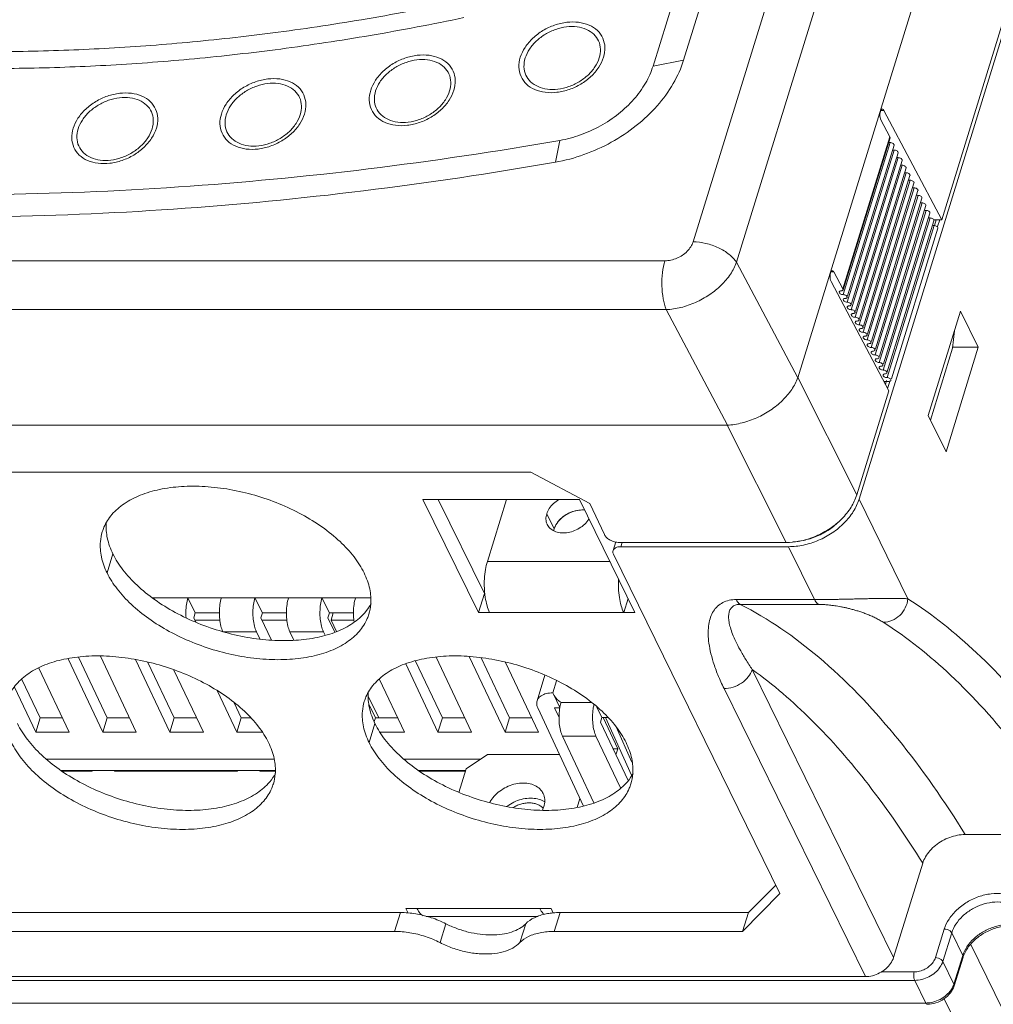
# Model space of a CAD drawing. Header units: millimetres. Extents: x -473 to 23648, y -382 to 1866.
# Tile 74 of 256: x 3184 to 3265, y 364 to 445. Entities that reach past the tile are written whole.
import ezdxf

# ---------------------------------------------------------------- set-up
doc = ezdxf.new("R2010")
doc.units = ezdxf.units.MM
doc.header["$LTSCALE"] = 80
doc.layers.get('0').update_dxf_attribs({"linetype": 'CONTINUOUS'})

msp = doc.modelspace()

# ---------------------------------------------------------------- linework, layer by layer
at = {"color": 0, "linetype": 'Continuous', "lineweight": 0}
for p, q in [((3253.595, 405.507), (3311.934, 594.29)), ((3260.472, 510.752), (3239.132, 441.698)), ((3239.91, 426.717), (3265.879, 510.752)), ((3257.953, 510.254), (3236.613, 441.2)), ((3243.49, 425.028), (3269.459, 509.063)), ((3274.822, 500.566), (3248.539, 415.516)), ((3279.78, 491.202), (3260.415, 428.536)), ((3236.613, 441.2), (3239.132, 441.698)), ((3255.4, 437.549), (3255.642, 437.549)), ((3260.415, 428.536), (3255.642, 437.549)), ((3256.14, 435.369), (3255.4, 436.766)), ((3228.924, 435.078), (3228.56, 433.279)), ((3252.267, 422.836), (3256.14, 435.369)), ((3252.277, 422.758), (3256.151, 435.291)), ((3256.14, 435.369), (3256.151, 435.291)), ((3252.285, 422.366), (3256.158, 434.899)), ((3252.614, 421.744), (3256.488, 434.277)), ((3252.643, 422.255), (3256.48, 434.67)), ((3252.943, 421.123), (3256.817, 433.656)), ((3252.972, 421.634), (3256.809, 434.048)), ((3253.301, 421.012), (3257.138, 433.427)), ((3253.273, 420.501), (3257.146, 433.035)), ((3253.63, 420.391), (3257.467, 432.805)), ((3253.602, 419.88), (3257.475, 432.413)), ((3253.931, 419.259), (3257.804, 431.792)), ((3253.959, 419.769), (3257.796, 432.184)), ((3254.26, 418.637), (3258.133, 431.17)), ((3254.288, 419.148), (3258.125, 431.563)), ((3254.617, 418.527), (3258.454, 430.941)), ((3254.589, 418.016), (3258.462, 430.549)), ((3254.947, 417.905), (3258.783, 430.32)), ((3254.918, 417.394), (3258.791, 429.928)), ((3255.247, 416.773), (3259.12, 429.306)), ((3255.276, 417.284), (3259.112, 429.698)), ((3255.576, 416.152), (3259.449, 428.685)), ((3255.605, 416.662), (3259.441, 429.077)), ((3255.897, 415.922), (3259.77, 428.456)), ((3259.77, 428.536), (3260.415, 428.536)), ((3259.96, 428.527), (3259.813, 428.053)), ((3260.251, 428.536), (3260.077, 427.971)), ((3255.905, 415.53), (3259.778, 428.063)), ((3256.263, 415.42), (3260.099, 427.834)), ((3115.499, 425.157), (3237.594, 425.157)), ((3243.49, 425.028), (3248.539, 415.516)), ((3251.285, 424.233), (3251.527, 424.233)), ((3252.267, 422.836), (3251.527, 424.233)), ((3256.058, 414.436), (3251.285, 423.449)), ((3252.267, 422.836), (3252.277, 422.758)), ((3115.605, 421.129), (3237.7, 421.129)), ((3237.7, 421.129), (3242.75, 411.617)), ((3259.302, 412.391), (3261.965, 421.008)), ((3261.965, 421.008), (3263.429, 418.024)), ((3261.459, 419.371), (3261.313, 417.943)), ((3259.483, 412.022), (3261.313, 417.943)), ((3263.429, 418.024), (3260.766, 409.408)), ((3261.313, 418.024), (3263.429, 418.024)), ((3248.544, 415.532), (3253.407, 405.859)), ((3255.643, 415.219), (3256.063, 415.219)), ((3255.866, 415.28), (3255.772, 414.976)), ((3256.13, 415.199), (3255.954, 414.631)), ((3256.058, 414.436), (3253.407, 405.859)), ((3260.766, 409.408), (3259.302, 412.391)), ((3242.75, 411.617), (3118.267, 411.617)), ((3242.731, 411.617), (3247.594, 401.944)), ((3138.109, 407.723), (3226.531, 407.723)), ((3226.531, 407.723), (3231.41, 405.154)), ((3230.541, 405.49), (3217.646, 405.49)), ((3217.646, 405.49), (3222.222, 396.166)), ((3218.899, 405.49), (3222.706, 397.732)), ((3222.954, 400.38), (3224.533, 405.49)), ((3235.117, 396.166), (3230.541, 405.49)), ((3232.605, 402.586), (3231.41, 405.154)), ((3257.622, 397.302), (3253.595, 405.507)), ((3227.849, 404.297), (3228.459, 403.054)), ((3233.314, 401.266), (3233.535, 401.982)), ((3247.594, 401.944), (3233.824, 401.944)), ((3233.964, 401.592), (3234.073, 401.944)), ((3191.607, 399.429), (3192.091, 400.996)), ((3247.075, 372.998), (3233.348, 400.97)), ((3233.964, 401.592), (3247.782, 401.592)), ((3249.921, 397.232), (3247.782, 401.592)), ((3233.049, 400.38), (3222.954, 400.38)), ((3222.222, 396.166), (3222.706, 397.732)), ((3222.706, 397.732), (3222.752, 397.732)), ((3195.349, 397.376), (3213.307, 397.376)), ((3198.27, 397.376), (3198.88, 396.132)), ((3203.796, 397.376), (3204.406, 396.132)), ((3209.322, 397.376), (3209.932, 396.132)), ((3234.196, 396.166), (3234.552, 397.317)), ((3243.472, 397.232), (3249.921, 397.232)), ((3243.805, 396.837), (3250.254, 396.837)), ((3198.88, 396.132), (3198.759, 395.74)), ((3200.869, 396.132), (3198.88, 396.132)), ((3204.406, 396.132), (3204.285, 395.74)), ((3206.395, 396.132), (3204.406, 396.132)), ((3209.932, 396.132), (3209.811, 395.74)), ((3211.922, 396.132), (3209.932, 396.132)), ((3210.254, 396.132), (3210.067, 395.527)), ((3222.222, 396.166), (3235.117, 396.166)), ((3198.759, 395.74), (3198.934, 395.369)), ((3198.859, 395.527), (3200.906, 395.527)), ((3204.285, 395.74), (3205.165, 393.882)), ((3204.386, 395.527), (3206.432, 395.527)), ((3209.811, 395.74), (3210.377, 394.546)), ((3210.067, 395.527), (3211.958, 395.527)), ((3210.527, 394.591), (3210.067, 395.527)), ((3201.148, 394.588), (3203.911, 394.588)), ((3204.191, 393.997), (3203.911, 394.588)), ((3206.674, 394.588), (3209.438, 394.588)), ((3207.011, 393.878), (3206.674, 394.588)), ((3209.572, 394.305), (3209.438, 394.588)), ((3191.253, 386.307), (3188.386, 392.363)), ((3189.25, 392.479), (3191.616, 387.482)), ((3194.017, 386.307), (3191.055, 392.561)), ((3196.78, 386.307), (3193.943, 392.297)), ((3194.976, 392.058), (3197.143, 387.482)), ((3217.029, 392.169), (3219.248, 387.482)), ((3221.648, 386.307), (3218.725, 392.48)), ((3224.412, 386.307), (3221.46, 392.54)), ((3222.434, 392.424), (3224.775, 387.482)), ((3227.175, 386.307), (3224.452, 392.057)), ((3188.49, 386.307), (3185.988, 391.591)), ((3199.543, 386.307), (3197.121, 391.421)), ((3218.885, 386.307), (3216.224, 391.928)), ((3256.441, 367.727), (3244.793, 391.464)), ((3184.587, 390.657), (3186.09, 387.482)), ((3216.122, 386.307), (3214.062, 390.658)), ((3227.702, 390.997), (3227.051, 388.89)), ((3228.661, 390.544), (3228.352, 389.543)), ((3185.727, 386.307), (3183.976, 390.005)), ((3202.306, 386.307), (3200.703, 389.691)), ((3228.352, 389.543), (3228.396, 389.443)), ((3254.115, 366.16), (3242.466, 389.897)), ((3202.083, 388.719), (3202.669, 387.482)), ((3214.015, 387.482), (3213.166, 389.213)), ((3228.938, 388.339), (3228.396, 389.444)), ((3229.031, 388.759), (3231.508, 388.759)), ((3213.211, 388.561), (3213.722, 387.482)), ((3230.876, 380.219), (3227.109, 388.321)), ((3228.501, 388.3), (3228.867, 387.512)), ((3228.962, 388.3), (3228.501, 388.3)), ((3231.984, 388.372), (3232.404, 387.516)), ((3186.09, 387.482), (3185.727, 386.307)), ((3187.934, 387.482), (3186.09, 387.482)), ((3191.616, 387.482), (3191.253, 386.307)), ((3193.46, 387.482), (3191.616, 387.482)), ((3197.143, 387.482), (3196.78, 386.307)), ((3198.986, 387.482), (3197.143, 387.482)), ((3202.669, 387.482), (3202.306, 386.307)), ((3203.431, 387.482), (3202.669, 387.482)), ((3213.722, 387.482), (3213.63, 387.184)), ((3215.566, 387.482), (3213.722, 387.482)), ((3219.248, 387.482), (3218.885, 386.307)), ((3221.092, 387.482), (3219.248, 387.482)), ((3224.775, 387.482), (3224.412, 386.307)), ((3226.618, 387.482), (3224.775, 387.482)), ((3232.283, 387.124), (3232.404, 387.516)), ((3232.283, 387.124), (3234.556, 382.323)), ((3232.874, 387.516), (3232.404, 387.516)), ((3232.503, 387.516), (3233.71, 384.919)), ((3234.836, 382.768), (3232.708, 387.516)), ((3185.727, 386.307), (3188.49, 386.307)), ((3191.253, 386.307), (3194.017, 386.307)), ((3196.78, 386.307), (3199.543, 386.307)), ((3202.306, 386.307), (3204.375, 386.307)), ((3213.208, 385.443), (3213.692, 387.009)), ((3214.133, 386.307), (3216.122, 386.307)), ((3218.885, 386.307), (3221.648, 386.307)), ((3224.412, 386.307), (3227.175, 386.307)), ((3234.876, 383.846), (3233.582, 386.732)), ((3231.742, 380.489), (3229.146, 385.971)), ((3229.146, 385.971), (3231.909, 385.971)), ((3233.927, 381.71), (3231.909, 385.971)), ((3233.71, 384.919), (3233.327, 384.919)), ((3233.71, 384.919), (3233.559, 384.429)), ((3205.385, 384.083), (3186.623, 384.083)), ((3222.394, 384.083), (3216.097, 384.083)), ((3222.957, 384.462), (3221.212, 383.287)), ((3228.903, 384.462), (3222.957, 384.462)), ((3205.45, 383.151), (3187.805, 383.151)), ((3187.894, 383.095), (3190.378, 383.095)), ((3190.378, 383.095), (3190.351, 383.151)), ((3190.378, 383.095), (3190.396, 383.151)), ((3192.22, 383.095), (3192.193, 383.151)), ((3192.22, 383.095), (3202.352, 383.095)), ((3202.352, 383.095), (3202.325, 383.151)), ((3202.352, 383.095), (3202.369, 383.151)), ((3204.194, 383.095), (3204.167, 383.151)), ((3204.194, 383.095), (3205.454, 383.095)), ((3221.17, 383.151), (3217.278, 383.151)), ((3217.368, 383.095), (3221.153, 383.095)), ((3221.212, 383.287), (3220.613, 381.346)), ((3230.361, 380.108), (3230.588, 380.839)), ((3262.338, 377.869), (3271.549, 377.869)), ((3256.441, 367.727), (3258.845, 375.505)), ((3244.474, 371.44), (3246.729, 373.702)), ((3247.075, 372.998), (3243.995, 369.89)), ((3216.421, 371.386), (3216.234, 371.767)), ((3216.234, 371.767), (3228.208, 371.767)), ((3228.394, 371.389), (3228.208, 371.767)), ((3215.791, 371.44), (3177.92, 371.44)), ((3215.312, 369.89), (3215.791, 371.44)), ((3227.135, 371.117), (3217.924, 371.117)), ((3228.946, 371.44), (3228.467, 369.89)), ((3244.474, 371.44), (3228.946, 371.44)), ((3243.995, 369.89), (3244.474, 371.44)), ((3219.058, 368.958), (3219.54, 370.516)), ((3226.118, 370.516), (3225.636, 368.958)), ((3259.895, 367.727), (3260.621, 370.077)), ((3177.44, 369.89), (3215.312, 369.89)), ((3228.467, 369.89), (3243.995, 369.89)), ((3260.508, 367.416), (3261.234, 369.766)), ((3261.234, 369.766), (3262.149, 367.901)), ((3262.803, 368.805), (3282.745, 328.169)), ((3262.149, 367.901), (3261.423, 365.551)), ((3262.167, 367.754), (3261.44, 365.404)), ((3262.167, 367.754), (3262.149, 367.901)), ((3261.423, 365.551), (3260.508, 367.416)), ((3150.956, 366.16), (3254.115, 366.16)), ((3255.427, 366.552), (3258.15, 366.552)), ((3147.194, 365.849), (3258.182, 365.849)), ((3259.097, 363.985), (3258.182, 365.849)), ((3261.44, 365.404), (3261.423, 365.551)), ((3259.097, 363.985), (3148.109, 363.985)), ((3281.05, 322.685), (3260.613, 364.332))]:
    msp.add_line(p, q, dxfattribs=at)
for centre, radius, start, end in [((3229.851, 402.623), 1.457, 162.79249, 168.81643), ((3229.852, 402.622), 1.458, 162.79096, 168.76803), ((3247.505, 408.29), 6.352, 280.09491, 282.01447), ((3198.431, 396.473), 3.061, 162.84049, 164.92421), ((3226.726, 379.291), 1.11, 41.56758, 44.21512), ((3215.643, 362.885), 8.564, 76.27789, 80.53497), ((3215.61, 362.747), 8.706, 74.82089, 76.28551), ((3215.581, 362.64), 8.817, 71.82721, 74.81769), ((3215.685, 362.925), 8.513, 63.07886, 71.89652), ((3228.841, 366.043), 5.392, 96.38023, 101.20384), ((3228.895, 365.598), 5.841, 94.94483, 96.42196), ((3228.939, 365.008), 6.432, 89.93749, 94.88525), ((3264.497, 367.033), 2.44, 159.90928, 162.8152), ((3259.912, 366.019), 1.582, 338.29495, 342.79938), ((3259.097, 366.202), 2.218, 270.00879, 272.74329)]:
    msp.add_arc(centre, radius, start, end, dxfattribs=at)
for points, start_tangent, end_tangent in [([(3145.425, 446.567), (3152.199, 445.102), (3158.859, 443.991), (3165.439, 443.192), (3171.974, 442.676), (3178.511, 442.423), (3185.099, 442.424), (3191.791, 442.678), (3198.642, 443.194), (3205.709, 443.993), (3213.049, 445.103), (3220.719, 446.567)], (0.971831, -0.235678), (0.978476, 0.20636)), ([(3145.254, 445.199), (3152.07, 443.725), (3158.773, 442.607), (3165.394, 441.803), (3171.971, 441.284), (3178.549, 441.03), (3185.178, 441.03), (3191.911, 441.285), (3198.806, 441.805), (3205.917, 442.609), (3213.303, 443.726), (3221.021, 445.199)], (0.971831, -0.235678), (0.978476, 0.20636)), ([(3225.672, 441.923), (3226.065, 442.745), (3226.704, 443.5), (3227.537, 444.127), (3228.497, 444.576), (3229.505, 444.809), (3230.48, 444.809), (3231.344, 444.575), (3232.026, 444.126), (3232.47, 443.499), (3232.642, 442.745), (3232.527, 441.923)], (0.295247, 0.955421), (-0.295247, -0.955421)), ([(3226.077, 441.868), (3226.427, 442.599), (3226.995, 443.271), (3227.736, 443.828), (3228.589, 444.227), (3229.486, 444.435), (3230.354, 444.435), (3231.122, 444.227), (3231.729, 443.828), (3232.125, 443.271), (3232.278, 442.6), (3232.176, 441.868)], (0.295247, 0.955421), (-0.295247, -0.955421)), ([(3213.337, 439.205), (3213.73, 440.027), (3214.37, 440.782), (3215.202, 441.409), (3216.162, 441.857), (3217.17, 442.091), (3218.146, 442.09), (3219.009, 441.856), (3219.691, 441.408), (3220.136, 440.781), (3220.308, 440.027), (3220.193, 439.205)], (0.295247, 0.955421), (-0.295247, -0.955421)), ([(3213.743, 439.15), (3214.092, 439.881), (3214.66, 440.552), (3215.401, 441.11), (3216.254, 441.509), (3217.151, 441.717), (3218.019, 441.717), (3218.787, 441.509), (3219.394, 441.11), (3219.79, 440.552), (3219.943, 439.881), (3219.841, 439.15)], (0.295247, 0.955421), (-0.295247, -0.955421)), ([(3232.527, 441.923), (3232.134, 441.101), (3231.495, 440.346), (3230.662, 439.719), (3229.703, 439.271), (3228.694, 439.038), (3227.719, 439.038), (3226.856, 439.272), (3226.174, 439.72), (3225.729, 440.347), (3225.557, 441.102), (3225.672, 441.923)], (-0.295247, -0.955421), (0.295247, 0.955421)), ([(3232.176, 441.868), (3231.826, 441.138), (3231.258, 440.466), (3230.518, 439.908), (3229.664, 439.509), (3228.767, 439.301), (3227.9, 439.301), (3227.131, 439.509), (3226.524, 439.908), (3226.128, 440.466), (3225.975, 441.137), (3226.077, 441.868)], (-0.295247, -0.955421), (0.295247, 0.955421)), ([(3239.132, 441.698), (3238.278, 439.767), (3236.952, 437.934), (3235.222, 436.293), (3233.175, 434.927), (3230.916, 433.905), (3228.56, 433.279)], (-0.295247, -0.955421), (-0.984933, -0.172937)), ([(3236.613, 441.2), (3235.995, 439.802), (3235.03, 438.467), (3233.77, 437.271), (3232.279, 436.275), (3230.633, 435.531), (3228.924, 435.078)], (-0.295247, -0.955421), (-0.984933, -0.172937)), ([(3201.026, 437.252), (3201.419, 438.073), (3202.058, 438.829), (3202.891, 439.455), (3203.851, 439.904), (3204.859, 440.137), (3205.834, 440.137), (3206.698, 439.903), (3207.38, 439.454), (3207.825, 438.827), (3207.996, 438.073), (3207.882, 437.252)], (0.295247, 0.955421), (-0.295247, -0.955421)), ([(3201.432, 437.197), (3201.781, 437.927), (3202.349, 438.599), (3203.09, 439.157), (3203.943, 439.556), (3204.84, 439.763), (3205.708, 439.764), (3206.476, 439.556), (3207.083, 439.157), (3207.479, 438.599), (3207.632, 437.928), (3207.53, 437.197)], (0.295247, 0.955421), (-0.295247, -0.955421)), ([(3220.193, 439.205), (3219.8, 438.383), (3219.161, 437.628), (3218.328, 437.001), (3217.368, 436.553), (3216.36, 436.319), (3215.384, 436.32), (3214.521, 436.554), (3213.839, 437.002), (3213.394, 437.629), (3213.222, 438.383), (3213.337, 439.205)], (-0.295247, -0.955421), (0.295247, 0.955421)), ([(3219.841, 439.15), (3219.492, 438.419), (3218.924, 437.748), (3218.183, 437.19), (3217.33, 436.791), (3216.433, 436.583), (3215.565, 436.583), (3214.797, 436.791), (3214.19, 437.19), (3213.794, 437.748), (3213.641, 438.419), (3213.743, 439.15)], (-0.295247, -0.955421), (0.295247, 0.955421)), ([(3188.812, 436.075), (3189.205, 436.897), (3189.844, 437.652), (3190.677, 438.279), (3191.637, 438.727), (3192.645, 438.96), (3193.621, 438.96), (3194.484, 438.726), (3195.166, 438.278), (3195.611, 437.651), (3195.783, 436.896), (3195.668, 436.075)], (0.295247, 0.955421), (-0.295247, -0.955421)), ([(3189.218, 436.02), (3189.567, 436.751), (3190.135, 437.422), (3190.876, 437.98), (3191.729, 438.379), (3192.626, 438.587), (3193.494, 438.587), (3194.262, 438.379), (3194.869, 437.98), (3195.265, 437.422), (3195.418, 436.751), (3195.316, 436.02)], (0.295247, 0.955421), (-0.295247, -0.955421)), ([(3255.514, 437.654), (3255.439, 437.623), (3255.357, 437.468), (3255.318, 437.231)], (-0.995748, -0.09212), (-0.054199, -0.99853)), ([(3255.642, 437.549), (3255.544, 437.652), (3255.514, 437.654)], (-0.467969, 0.883745), (-0.995748, -0.09212)), ([(3207.882, 437.252), (3207.489, 436.43), (3206.849, 435.674), (3206.016, 435.048), (3205.057, 434.599), (3204.049, 434.366), (3203.073, 434.366), (3202.21, 434.6), (3201.528, 435.049), (3201.083, 435.676), (3200.911, 436.43), (3201.026, 437.252)], (-0.295247, -0.955421), (0.295247, 0.955421)), ([(3207.53, 437.197), (3207.181, 436.466), (3206.613, 435.794), (3205.872, 435.237), (3205.019, 434.838), (3204.122, 434.63), (3203.254, 434.63), (3202.485, 434.838), (3201.879, 435.237), (3201.483, 435.794), (3201.329, 436.465), (3201.432, 437.197)], (-0.295247, -0.955421), (0.295247, 0.955421)), ([(3255.318, 437.231), (3255.334, 436.974), (3255.4, 436.766)], (-0.054199, -0.99853), (0.467969, -0.883745)), ([(3195.668, 436.075), (3195.275, 435.253), (3194.636, 434.498), (3193.803, 433.871), (3192.843, 433.423), (3191.835, 433.189), (3190.859, 433.189), (3189.996, 433.423), (3189.314, 433.872), (3188.869, 434.499), (3188.697, 435.253), (3188.812, 436.075)], (-0.295247, -0.955421), (0.295247, 0.955421)), ([(3195.316, 436.02), (3194.967, 435.289), (3194.399, 434.618), (3193.658, 434.06), (3192.805, 433.661), (3191.908, 433.453), (3191.04, 433.453), (3190.272, 433.661), (3189.665, 434.06), (3189.269, 434.617), (3189.116, 435.289), (3189.218, 436.02)], (-0.295247, -0.955421), (0.295247, 0.955421)), ([(3182.004, 430.611), (3197.481, 431.237), (3213.141, 432.727), (3228.924, 435.078)], (0.999922, 0.012464), (0.984933, 0.172937)), ([(3256.158, 434.899), (3256.035, 434.917)], (-0.999841, -0.017824), (-0.9555, 0.29499)), ([(3256.48, 434.67), (3256.469, 434.747), (3256.397, 434.825), (3256.284, 434.88), (3256.158, 434.899)], (0.293387, 0.955994), (-0.999841, -0.017824)), ([(3256.488, 434.277), (3256.364, 434.296)], (-0.999841, -0.017824), (-0.9555, 0.29499)), ([(3256.809, 434.048), (3256.798, 434.126), (3256.726, 434.203), (3256.613, 434.259), (3256.488, 434.277)], (0.293387, 0.955994), (-0.999841, -0.017824)), ([(3256.817, 433.656), (3256.693, 433.674)], (-0.999841, -0.017824), (-0.9555, 0.29499)), ([(3257.138, 433.427), (3257.127, 433.505), (3257.055, 433.582), (3256.942, 433.637), (3256.817, 433.656)], (0.293387, 0.955994), (-0.999841, -0.017824)), ([(3228.56, 433.279), (3212.755, 430.921), (3197.072, 429.415), (3181.575, 428.766)], (-0.984933, -0.172937), (-0.999899, -0.014228)), ([(3257.146, 433.035), (3257.022, 433.053)], (-0.999841, -0.017824), (-0.9555, 0.29499)), ([(3257.467, 432.805), (3257.456, 432.883), (3257.384, 432.96), (3257.271, 433.016), (3257.146, 433.035)], (0.293387, 0.955994), (-0.999841, -0.017824)), ([(3257.475, 432.413), (3257.351, 432.431)], (-0.999841, -0.017824), (-0.9555, 0.29499)), ([(3257.796, 432.184), (3257.785, 432.262), (3257.713, 432.339), (3257.6, 432.394), (3257.475, 432.413)], (0.293387, 0.955994), (-0.999841, -0.017824)), ([(3257.804, 431.792), (3257.68, 431.81)], (-0.999841, -0.017824), (-0.9555, 0.29499)), ([(3258.125, 431.563), (3258.114, 431.64), (3258.042, 431.718), (3257.929, 431.773), (3257.804, 431.792)], (0.293387, 0.955994), (-0.999841, -0.017824)), ([(3258.133, 431.17), (3258.009, 431.189)], (-0.999841, -0.017824), (-0.9555, 0.29499)), ([(3258.454, 430.941), (3258.443, 431.02), (3258.371, 431.097), (3258.258, 431.152), (3258.133, 431.17)], (0.294674, 0.955598), (-0.999841, -0.017824)), ([(3258.462, 430.549), (3258.338, 430.567)], (-0.999842, -0.017767), (-0.955476, 0.295068)), ([(3258.783, 430.32), (3258.773, 430.397), (3258.701, 430.474), (3258.587, 430.53), (3258.462, 430.549)], (0.292203, 0.956356), (-0.999842, -0.017767)), ([(3258.791, 429.928), (3258.667, 429.946)], (-0.999841, -0.017824), (-0.9555, 0.29499)), ([(3259.112, 429.698), (3259.101, 429.776), (3259.03, 429.853), (3258.916, 429.909), (3258.791, 429.928)], (0.293387, 0.955994), (-0.999841, -0.017824)), ([(3259.12, 429.306), (3258.996, 429.324)], (-0.999841, -0.017824), (-0.9555, 0.29499)), ([(3259.441, 429.077), (3259.43, 429.155), (3259.359, 429.232), (3259.245, 429.287), (3259.12, 429.306)], (0.293387, 0.955994), (-0.999841, -0.017824)), ([(3259.449, 428.685), (3259.325, 428.703)], (-0.999841, -0.017824), (-0.9555, 0.29499)), ([(3259.77, 428.456), (3259.759, 428.534), (3259.688, 428.611), (3259.574, 428.666), (3259.449, 428.685)], (0.293387, 0.955994), (-0.999841, -0.017824)), ([(3259.778, 428.063), (3259.654, 428.082)], (-0.999841, -0.017824), (-0.9555, 0.29499)), ([(3260.099, 427.834), (3260.09, 427.91), (3260.019, 427.988), (3259.904, 428.044), (3259.778, 428.063)], (0.284143, 0.958782), (-0.999841, -0.017824)), ([(3237.594, 425.157), (3238.086, 425.21), (3238.577, 425.365), (3239.033, 425.613), (3239.424, 425.936), (3239.724, 426.313), (3239.91, 426.717)], (1, -0.000098), (0.295379, 0.95538)), ([(3239.91, 426.717), (3240.969, 426.591), (3242.008, 426.231), (3242.888, 425.686), (3243.49, 425.028)], (1, 0), (0.53375, -0.845642)), ([(3237.594, 425.157), (3237.394, 424.184), (3237.344, 423.09), (3237.451, 422.024), (3237.7, 421.129)], (-0.295246, -0.955421), (0.375695, -0.926744)), ([(3237.7, 421.129), (3238.908, 421.305), (3240.119, 421.721), (3241.254, 422.349), (3242.236, 423.146), (3242.998, 424.06), (3243.49, 425.028)], (0.999076, 0.042969), (0.332744, 0.943017)), ([(3251.203, 423.914), (3251.219, 423.657), (3251.285, 423.449)], (-0.054199, -0.99853), (0.467969, -0.883745)), ([(3251.399, 424.338), (3251.324, 424.306), (3251.241, 424.152), (3251.203, 423.914)], (-0.995748, -0.09212), (-0.054199, -0.99853)), ([(3251.527, 424.233), (3251.428, 424.336), (3251.399, 424.338)], (-0.467969, 0.883745), (-0.995748, -0.09212)), ([(3252.285, 422.366), (3252.16, 422.384), (3252.047, 422.44), (3251.975, 422.517), (3251.964, 422.595)], (-0.999841, -0.017824), (0.293387, 0.955994)), ([(3251.964, 422.595), (3252.018, 422.653), (3252.121, 422.676)], (0.293387, 0.955994), (0.999841, 0.017824)), ([(3252.213, 422.694), (3252.121, 422.676)], (-0.911781, -0.410676), (-0.999841, -0.017824)), ([(3252.277, 422.758), (3252.224, 422.699), (3252.213, 422.694)], (-0.292269, -0.956336), (-0.911781, -0.410676)), ([(3252.285, 422.366), (3252.411, 422.347), (3252.524, 422.291), (3252.596, 422.214), (3252.607, 422.136)], (0.999841, 0.017824), (-0.293387, -0.955994)), ([(3252.614, 421.744), (3252.489, 421.763), (3252.376, 421.818), (3252.304, 421.895), (3252.293, 421.973)], (-0.999841, -0.017824), (0.293387, 0.955994)), ([(3252.293, 421.973), (3252.347, 422.032), (3252.358, 422.037)], (0.293387, 0.955994), (0.911036, 0.412326)), ([(3252.358, 422.037), (3252.45, 422.055)], (0.911036, 0.412326), (0.999841, 0.017824)), ([(3252.542, 422.072), (3252.45, 422.055)], (-0.911036, -0.412326), (-0.999841, -0.017824)), ([(3252.607, 422.136), (3252.553, 422.078), (3252.542, 422.072)], (-0.293387, -0.955994), (-0.911036, -0.412326)), ([(3252.614, 421.744), (3252.74, 421.725), (3252.853, 421.67), (3252.925, 421.593), (3252.936, 421.515)], (0.999841, 0.017824), (-0.293387, -0.955994)), ([(3252.943, 421.123), (3252.818, 421.142), (3252.705, 421.197), (3252.633, 421.274), (3252.622, 421.352)], (-0.999841, -0.017824), (0.293387, 0.955994)), ([(3252.622, 421.352), (3252.676, 421.411), (3252.687, 421.416)], (0.293387, 0.955994), (0.911036, 0.412326)), ([(3252.687, 421.416), (3252.779, 421.433)], (0.911036, 0.412326), (0.999841, 0.017824)), ([(3252.871, 421.451), (3252.779, 421.433)], (-0.911036, -0.412326), (-0.999841, -0.017824)), ([(3252.936, 421.515), (3252.882, 421.456), (3252.871, 421.451)], (-0.293387, -0.955994), (-0.911036, -0.412326)), ([(3252.943, 421.123), (3253.069, 421.104), (3253.182, 421.049), (3253.254, 420.971), (3253.265, 420.894)], (0.999841, 0.017824), (-0.293387, -0.955994)), ([(3253.273, 420.501), (3253.147, 420.52), (3253.034, 420.575), (3252.962, 420.653), (3252.951, 420.731)], (-0.999841, -0.017824), (0.293387, 0.955994)), ([(3252.951, 420.731), (3253.005, 420.789), (3253.016, 420.795)], (0.293387, 0.955994), (0.911036, 0.412326)), ([(3253.016, 420.795), (3253.108, 420.812)], (0.911036, 0.412326), (0.999841, 0.017824)), ([(3253.2, 420.83), (3253.108, 420.812)], (-0.911036, -0.412326), (-0.999841, -0.017824)), ([(3253.265, 420.894), (3253.211, 420.835), (3253.2, 420.83)], (-0.293387, -0.955994), (-0.911036, -0.412326)), ([(3253.273, 420.501), (3253.398, 420.483), (3253.511, 420.427), (3253.583, 420.35), (3253.594, 420.272)], (0.999841, 0.017824), (-0.293387, -0.955994)), ([(3253.602, 419.88), (3253.476, 419.899), (3253.363, 419.954), (3253.291, 420.031), (3253.28, 420.109)], (-0.999841, -0.017824), (0.293387, 0.955994)), ([(3253.28, 420.109), (3253.334, 420.168), (3253.345, 420.173)], (0.293387, 0.955994), (0.911036, 0.412326)), ([(3253.345, 420.173), (3253.437, 420.191)], (0.911036, 0.412326), (0.999841, 0.017824)), ([(3253.529, 420.208), (3253.437, 420.191)], (-0.911036, -0.412326), (-0.999841, -0.017824)), ([(3253.594, 420.272), (3253.54, 420.213), (3253.529, 420.208)], (-0.293387, -0.955994), (-0.911036, -0.412326)), ([(3253.602, 419.88), (3253.727, 419.861), (3253.84, 419.806), (3253.912, 419.729), (3253.923, 419.651)], (0.999841, 0.017824), (-0.293387, -0.955994)), ([(3253.61, 419.488), (3253.663, 419.546), (3253.674, 419.552)], (0.293387, 0.955994), (0.911036, 0.412326)), ([(3253.674, 419.552), (3253.766, 419.569)], (0.911036, 0.412326), (0.999841, 0.017824)), ([(3253.859, 419.587), (3253.766, 419.569)], (-0.911036, -0.412326), (-0.999841, -0.017824)), ([(3253.923, 419.651), (3253.869, 419.592), (3253.859, 419.587)], (-0.293387, -0.955994), (-0.911036, -0.412326)), ([(3253.931, 419.259), (3253.806, 419.277), (3253.692, 419.333), (3253.62, 419.41), (3253.61, 419.488)], (-0.999841, -0.017824), (0.293387, 0.955994)), ([(3253.931, 419.259), (3254.056, 419.24), (3254.169, 419.184), (3254.241, 419.107), (3254.252, 419.029)], (0.999841, 0.017824), (-0.293387, -0.955994)), ([(3254.26, 418.637), (3254.135, 418.656), (3254.021, 418.711), (3253.949, 418.788), (3253.939, 418.866)], (-0.999841, -0.017824), (0.293387, 0.955994)), ([(3253.939, 418.866), (3253.992, 418.925), (3254.003, 418.93)], (0.293387, 0.955994), (0.911036, 0.412326)), ([(3254.003, 418.93), (3254.095, 418.948)], (0.911036, 0.412326), (0.999841, 0.017824)), ([(3254.188, 418.965), (3254.095, 418.948)], (-0.911036, -0.412326), (-0.999841, -0.017824)), ([(3254.252, 419.029), (3254.198, 418.971), (3254.188, 418.965)], (-0.293387, -0.955994), (-0.911036, -0.412326)), ([(3254.26, 418.637), (3254.384, 418.618), (3254.498, 418.563), (3254.57, 418.486), (3254.581, 418.408)], (0.999841, 0.017824), (-0.294674, -0.955598)), ([(3254.589, 418.016), (3254.464, 418.035), (3254.35, 418.09), (3254.278, 418.167), (3254.268, 418.245)], (-0.999842, -0.017767), (0.2934, 0.95599)), ([(3254.268, 418.245), (3254.321, 418.304), (3254.332, 418.309)], (0.2934, 0.95599), (0.910994, 0.41242)), ([(3254.332, 418.309), (3254.424, 418.326)], (0.910994, 0.41242), (0.99984, 0.017881)), ([(3254.516, 418.344), (3254.424, 418.326)], (-0.911416, -0.411487), (-0.99984, -0.017881)), ([(3254.581, 418.408), (3254.528, 418.349), (3254.516, 418.344)], (-0.294674, -0.955598), (-0.911416, -0.411487)), ([(3254.589, 418.016), (3254.714, 417.997), (3254.828, 417.941), (3254.9, 417.864), (3254.91, 417.787)], (0.999842, 0.017767), (-0.292203, -0.956356)), ([(3254.918, 417.394), (3254.793, 417.413), (3254.679, 417.468), (3254.607, 417.546), (3254.597, 417.624)], (-0.999841, -0.017824), (0.293387, 0.955994)), ([(3254.597, 417.624), (3254.65, 417.682), (3254.661, 417.688)], (0.293387, 0.955994), (0.911085, 0.41222)), ([(3254.661, 417.688), (3254.753, 417.705)], (0.911085, 0.41222), (0.999841, 0.017824)), ([(3254.846, 417.723), (3254.753, 417.705)], (-0.910602, -0.413285), (-0.999841, -0.017824)), ([(3254.91, 417.787), (3254.856, 417.728), (3254.846, 417.723)], (-0.292203, -0.956356), (-0.910602, -0.413285)), ([(3254.918, 417.394), (3255.043, 417.376), (3255.157, 417.32), (3255.228, 417.243), (3255.239, 417.165)], (0.999841, 0.017824), (-0.293387, -0.955994)), ([(3255.175, 417.101), (3255.082, 417.084)], (-0.911036, -0.412326), (-0.999841, -0.017824)), ([(3255.239, 417.165), (3255.185, 417.106), (3255.175, 417.101)], (-0.293387, -0.955994), (-0.911036, -0.412326)), ([(3255.247, 416.773), (3255.122, 416.792), (3255.008, 416.847), (3254.936, 416.924), (3254.926, 417.002)], (-0.999841, -0.017824), (0.293387, 0.955994)), ([(3254.926, 417.002), (3254.979, 417.061), (3254.99, 417.066)], (0.293387, 0.955994), (0.911036, 0.412326)), ([(3254.99, 417.066), (3255.082, 417.084)], (0.911036, 0.412326), (0.999841, 0.017824)), ([(3255.247, 416.773), (3255.372, 416.754), (3255.486, 416.699), (3255.557, 416.622), (3255.568, 416.544)], (0.999841, 0.017824), (-0.293387, -0.955994)), ([(3255.337, 416.226), (3255.265, 416.303), (3255.255, 416.381)], (-0.820273, 0.571973), (0.293387, 0.955994)), ([(3255.255, 416.381), (3255.308, 416.439), (3255.319, 416.445)], (0.293387, 0.955994), (0.911036, 0.412326)), ([(3255.319, 416.445), (3255.411, 416.462)], (0.911036, 0.412326), (0.999841, 0.017824)), ([(3255.504, 416.48), (3255.411, 416.462)], (-0.911036, -0.412326), (-0.999841, -0.017824)), ([(3255.568, 416.544), (3255.514, 416.485), (3255.504, 416.48)], (-0.293387, -0.955994), (-0.911036, -0.412326)), ([(3248.544, 415.532), (3248.046, 414.552), (3247.276, 413.634), (3246.3, 412.843), (3245.175, 412.218), (3243.955, 411.796), (3242.731, 411.617)], (-0.295247, -0.955421), (-1, 0)), ([(3255.576, 416.152), (3255.451, 416.17), (3255.337, 416.226)], (-0.999841, -0.017824), (-0.820273, 0.571973)), ([(3255.576, 416.152), (3255.701, 416.133), (3255.815, 416.077), (3255.886, 416), (3255.897, 415.922)], (0.999841, 0.017824), (-0.293387, -0.955994)), ([(3255.905, 415.53), (3255.78, 415.549), (3255.666, 415.604), (3255.594, 415.681), (3255.584, 415.759)], (-0.999841, -0.017824), (0.293387, 0.955994)), ([(3255.584, 415.759), (3255.637, 415.818), (3255.648, 415.823)], (0.293387, 0.955994), (0.911036, 0.412326)), ([(3255.648, 415.823), (3255.74, 415.841)], (0.911036, 0.412326), (0.999841, 0.017824)), ([(3255.833, 415.858), (3255.74, 415.841)], (-0.911036, -0.412326), (-0.999841, -0.017824)), ([(3255.897, 415.922), (3255.843, 415.864), (3255.833, 415.858)], (-0.293387, -0.955994), (-0.911036, -0.412326)), ([(3255.905, 415.53), (3256.031, 415.511), (3256.146, 415.455), (3256.217, 415.376), (3256.226, 415.301)], (0.999841, 0.017824), (-0.284143, -0.958782)), ([(3256.226, 415.301), (3256.225, 415.298), (3256.169, 415.24), (3256.063, 415.219)], (-0.284143, -0.958782), (-1, 0)), ([(3191.213, 402.825), (3191.347, 403.192), (3192.008, 404.245), (3193.017, 405.134), (3194.338, 405.828), (3195.927, 406.305), (3197.729, 406.547), (3199.684, 406.547), (3201.724, 406.305), (3203.78, 405.828), (3205.783, 405.134), (3207.664, 404.245), (3209.358, 403.192), (3210.809, 402.011), (3211.967, 400.743), (3212.792, 399.429)], (0.294495, 0.955653), (0.440543, -0.897732)), ([(3253.407, 405.859), (3252.937, 404.845), (3252.185, 403.901), (3251.203, 403.09), (3250.058, 402.468), (3248.827, 402.077)], (-0.295247, -0.955421), (-0.978109, -0.208092)), ([(3228.868, 405.491), (3228.85, 405.481), (3228.403, 405.144), (3228.06, 404.738), (3227.849, 404.297)], (-0.861165, -0.508326), (-0.295247, -0.955421)), ([(3253.595, 405.507), (3253.125, 404.494), (3252.374, 403.549), (3251.392, 402.739), (3250.246, 402.117), (3249.015, 401.725), (3247.782, 401.592)], (-0.299417, -0.954122), (-0.999995, -0.003015)), ([(3227.849, 404.297), (3227.787, 403.856), (3227.879, 403.45), (3227.895, 403.416)], (-0.295247, -0.955421), (0.441359, -0.897331)), ([(3230.976, 404.612), (3230.518, 404.605), (3229.976, 404.479), (3229.461, 404.238), (3229.013, 403.901), (3228.67, 403.495), (3228.459, 403.054)], (-0.995717, 0.092453), (-0.295247, -0.955421)), ([(3230.983, 404.611), (3230.785, 404.62), (3230.192, 404.544), (3229.61, 404.321), (3229.095, 403.975), (3228.699, 403.538), (3228.459, 403.054)], (-0.995444, 0.095349), (-0.295247, -0.955421)), ([(3192.091, 400.996), (3191.627, 402.309), (3191.534, 403.507)], (-0.440543, 0.897732), (0.065382, 0.99786)), ([(3227.895, 403.416), (3228.119, 403.113), (3228.485, 402.872), (3228.95, 402.746), (3229.474, 402.746), (3230.016, 402.872), (3230.531, 403.113), (3230.979, 403.45), (3231.322, 403.856), (3231.335, 403.876)], (0.441359, -0.897331), (0.537053, 0.843549)), ([(3252.09, 403.802), (3252.035, 403.745), (3251.152, 403.016), (3250.121, 402.456), (3249.013, 402.104), (3248.145, 401.99)], (-0.692398, -0.721516), (-0.998823, -0.048499)), ([(3191.607, 399.429), (3191.143, 400.743), (3191.055, 402.011), (3191.213, 402.825)], (-0.440543, 0.897732), (0.294495, 0.955653)), ([(3232.605, 402.586), (3232.789, 402.34), (3233.086, 402.132), (3233.449, 401.993), (3233.824, 401.944)], (0.421779, -0.906699), (1, 0)), ([(3248.618, 402.036), (3247.594, 401.944)], (-0.984531, -0.17521), (-1, 0)), ([(3212.901, 396.211), (3212.875, 396.18), (3211.866, 395.291), (3210.545, 394.597), (3208.956, 394.12), (3207.154, 393.878), (3205.199, 393.878), (3203.159, 394.12), (3201.102, 394.597), (3199.1, 395.291), (3197.219, 396.18), (3195.525, 397.232), (3194.074, 398.413), (3192.916, 399.682), (3192.091, 400.996)], (-0.644459, -0.764639), (-0.440543, 0.897732)), ([(3233.315, 401.265), (3233.302, 401.208), (3233.348, 400.97)], (-0.307796, -0.951452), (0.440543, -0.897732)), ([(3233.964, 401.592), (3233.635, 401.545), (3233.402, 401.41), (3233.315, 401.265)], (-1, 0), (-0.307796, -0.951452)), ([(3222.954, 400.38), (3222.797, 399.709), (3222.714, 398.956), (3222.709, 398.173), (3222.741, 397.736)], (-0.295247, -0.955421), (0.104361, -0.994539)), ([(3213.186, 396.033), (3213.052, 395.666), (3212.39, 394.613), (3211.382, 393.724), (3210.061, 393.03), (3208.472, 392.553), (3206.67, 392.311), (3204.715, 392.311), (3202.675, 392.553), (3200.618, 393.03), (3198.616, 393.724), (3196.735, 394.613), (3195.04, 395.666), (3193.59, 396.847), (3192.432, 398.115), (3191.607, 399.429)], (-0.294495, -0.955653), (-0.440543, 0.897732)), ([(3212.792, 399.429), (3213.256, 398.115), (3213.344, 396.847), (3213.186, 396.033)], (0.440543, -0.897732), (-0.294495, -0.955653)), ([(3233.764, 398.918), (3233.761, 398.173), (3233.836, 397.413), (3233.984, 396.728), (3234.196, 396.166)], (-0.052699, -0.99861), (0.440543, -0.897732)), ([(3222.741, 397.736), (3222.783, 397.413), (3222.931, 396.728), (3223.143, 396.166)], (0.104361, -0.994539), (0.440543, -0.897732)), ([(3198.27, 397.376), (3198.151, 396.837), (3198.102, 396.231), (3198.115, 395.753)], (-0.295247, -0.955421), (0.075269, -0.997163)), ([(3201.033, 397.376), (3200.914, 396.837), (3200.865, 396.231), (3200.89, 395.616), (3200.988, 395.05), (3201.148, 394.588)], (-0.295247, -0.955421), (0.427962, -0.903797)), ([(3203.796, 397.376), (3203.677, 396.837), (3203.628, 396.231), (3203.654, 395.616), (3203.751, 395.05), (3203.911, 394.588)], (-0.295247, -0.955421), (0.427962, -0.903797)), ([(3206.559, 397.376), (3206.44, 396.837), (3206.391, 396.231), (3206.417, 395.616), (3206.514, 395.05), (3206.674, 394.588)], (-0.295247, -0.955421), (0.427962, -0.903797)), ([(3209.322, 397.376), (3209.203, 396.837), (3209.154, 396.231), (3209.18, 395.616), (3209.277, 395.05), (3209.438, 394.588)], (-0.295247, -0.955421), (0.427962, -0.903797)), ([(3212.085, 397.376), (3211.967, 396.837), (3211.918, 396.231), (3211.943, 395.616), (3211.972, 395.391)], (-0.295247, -0.955421), (0.153445, -0.988157)), ([(3213.374, 396.899), (3212.901, 396.211)], (-0.479495, -0.877545), (-0.644459, -0.764639)), ([(3242.466, 389.897), (3241.96, 391.025), (3241.583, 392.069), (3241.334, 393.001), (3241.197, 393.823), (3241.159, 394.555), (3241.212, 395.206), (3241.356, 395.78), (3241.594, 396.274), (3241.927, 396.679), (3242.363, 396.985), (3242.893, 397.173), (3243.472, 397.232)], (-0.440561, 0.897722), (1, -0.000007)), ([(3244.793, 391.464), (3244.239, 392.315), (3243.783, 393.095), (3243.43, 393.785), (3243.169, 394.387), (3242.988, 394.92), (3242.88, 395.391), (3242.844, 395.803), (3242.881, 396.156), (3242.995, 396.445), (3243.192, 396.662), (3243.47, 396.795), (3243.805, 396.837)], (-0.562753, 0.826625), (1, 0.000011)), ([(3243.472, 397.232), (3243.574, 397.056), (3243.686, 396.923), (3243.805, 396.837)], (0.440543, -0.897732), (0.891598, -0.452827)), ([(3243.805, 396.837), (3250.271, 392.481), (3256.478, 386.127), (3256.788, 385.749)], (0.891598, -0.452827), (0.630598, -0.77611)), ([(3249.921, 397.232), (3250.199, 397.233), (3250.476, 397.234), (3250.76, 397.237), (3251.056, 397.24), (3251.369, 397.244), (3251.701, 397.25), (3252.054, 397.256), (3252.426, 397.264), (3252.816, 397.273), (3253.223, 397.282), (3253.644, 397.291), (3254.078, 397.302), (3254.52, 397.311), (3254.969, 397.32), (3255.425, 397.327), (3255.883, 397.332), (3256.338, 397.333), (3256.786, 397.33), (3257.216, 397.32), (3257.622, 397.302)], (1, 0.000077), (0.998917, -0.046536)), ([(3249.921, 397.232), (3250.024, 397.056), (3250.135, 396.923), (3250.254, 396.837)], (0.440543, -0.897732), (0.891598, -0.452827)), ([(3250.254, 396.837), (3250.421, 396.835), (3250.592, 396.829), (3250.768, 396.818), (3250.953, 396.804), (3251.151, 396.784), (3251.364, 396.759), (3251.592, 396.727), (3251.836, 396.688), (3252.094, 396.642), (3252.367, 396.587), (3252.653, 396.523), (3252.951, 396.449), (3253.258, 396.365), (3253.576, 396.268), (3253.903, 396.158), (3254.238, 396.034), (3254.578, 395.894), (3254.92, 395.736), (3255.26, 395.559), (3255.592, 395.362)], (1, 0.000013), (0.84287, -0.538117)), ([(3257.622, 397.302), (3257.41, 396.56), (3256.949, 395.93), (3256.311, 395.509), (3255.592, 395.362)], (-0.096364, -0.995346), (-1, 0)), ([(3257.622, 397.302), (3263.281, 392.851), (3268.725, 386.869), (3273.878, 379.444)], (0.842874, -0.538111), (0.523587, -0.851972)), ([(3255.592, 395.362), (3261.147, 390.996), (3266.489, 385.138), (3271.549, 377.869)], (0.842874, -0.538111), (0.524866, -0.851185)), ([(3204.918, 385.443), (3204.093, 386.756), (3202.936, 388.025), (3201.485, 389.206), (3199.79, 390.259), (3197.91, 391.147), (3195.907, 391.842), (3193.85, 392.318), (3191.81, 392.561), (3189.855, 392.561), (3188.053, 392.318), (3186.464, 391.842), (3185.143, 391.147), (3184.135, 390.259), (3183.473, 389.206), (3183.339, 388.839)], (-0.440543, 0.897732), (-0.294495, -0.955653)), ([(3234.392, 385.443), (3233.567, 386.756), (3232.409, 388.025), (3230.959, 389.206), (3229.264, 390.259), (3227.384, 391.147), (3225.381, 391.842), (3223.324, 392.318), (3221.284, 392.561), (3219.329, 392.561), (3217.527, 392.318), (3215.938, 391.842), (3214.617, 391.147), (3213.609, 390.259), (3212.947, 389.206), (3212.813, 388.839)], (-0.440543, 0.897732), (-0.294495, -0.955653)), ([(3242.466, 389.897), (3243.208, 390.017), (3243.911, 390.356), (3244.467, 390.864), (3244.793, 391.464)], (1, 0), (0.295247, 0.955421)), ([(3244.793, 391.464), (3249.662, 387.32), (3254.363, 381.982), (3258.845, 375.505)], (0.813083, -0.582148), (0.52686, -0.849952)), ([(3213.134, 389.521), (3213.227, 388.323), (3213.692, 387.009)], (-0.065382, -0.99786), (0.440543, -0.897732)), ([(3228.352, 389.543), (3227.818, 389.483), (3227.393, 389.31), (3227.119, 389.041), (3227.052, 388.89)], (-1, 0), (-0.294131, -0.955765)), ([(3212.813, 388.839), (3212.656, 388.025), (3212.743, 386.756), (3213.208, 385.443)], (-0.294495, -0.955653), (0.440543, -0.897732)), ([(3227.052, 388.89), (3227.021, 388.7), (3227.109, 388.321)], (-0.294131, -0.955765), (0.421543, -0.906808)), ([(3228.396, 389.443), (3228.515, 389.241), (3228.743, 388.978), (3229.031, 388.759)], (0.441104, -0.897456), (0.850762, -0.525552)), ([(3229.031, 388.759), (3228.912, 388.221), (3228.91, 388.208)], (-0.295247, -0.955421), (-0.142049, -0.98986)), ([(3228.91, 388.208), (3228.863, 387.615), (3228.888, 386.999), (3228.986, 386.433), (3229.146, 385.971)], (-0.142049, -0.98986), (0.427962, -0.903797)), ([(3231.74, 388.564), (3231.675, 388.221), (3231.626, 387.615), (3231.651, 386.999), (3231.749, 386.433), (3231.909, 385.971)], (-0.233502, -0.972356), (0.427962, -0.903797)), ([(3184.218, 387.009), (3185.043, 385.696), (3186.2, 384.427), (3187.651, 383.246), (3189.346, 382.194), (3191.226, 381.305), (3193.229, 380.61), (3195.285, 380.134), (3197.326, 379.891), (3199.28, 379.891), (3201.083, 380.134), (3202.672, 380.61), (3203.993, 381.305), (3205.001, 382.194), (3205.028, 382.225)], (0.440543, -0.897732), (0.644459, 0.764639)), ([(3213.692, 387.009), (3214.517, 385.696), (3215.674, 384.427), (3217.125, 383.246), (3218.819, 382.194), (3220.7, 381.305), (3222.703, 380.61), (3224.759, 380.134), (3226.8, 379.891), (3228.754, 379.891), (3230.557, 380.134), (3232.145, 380.61), (3233.467, 381.305), (3234.475, 382.194), (3234.502, 382.225)], (0.440543, -0.897732), (0.644459, 0.764639)), ([(3256.788, 385.749), (3262.338, 377.869)], (0.630598, -0.77611), (0.524866, -0.851185)), ([(3183.734, 385.443), (3184.559, 384.129), (3185.716, 382.86), (3187.167, 381.68), (3188.861, 380.627), (3190.742, 379.738), (3192.745, 379.044), (3194.801, 378.567), (3196.842, 378.325), (3198.796, 378.325), (3200.599, 378.567), (3202.187, 379.044), (3203.508, 379.738), (3204.517, 380.627), (3205.178, 381.68), (3205.313, 382.047)], (0.440543, -0.897732), (0.294495, 0.955653)), ([(3205.313, 382.047), (3205.47, 382.86), (3205.382, 384.129), (3204.918, 385.443)], (0.294495, 0.955653), (-0.440543, 0.897732)), ([(3213.208, 385.443), (3214.033, 384.129), (3215.19, 382.86), (3216.641, 381.68), (3218.335, 380.627), (3220.216, 379.738), (3222.219, 379.044), (3224.275, 378.567), (3226.315, 378.325), (3228.27, 378.325), (3230.073, 378.567), (3231.661, 379.044), (3232.982, 379.738), (3233.991, 380.627), (3234.652, 381.68), (3234.787, 382.047)], (0.440543, -0.897732), (0.294495, 0.955653)), ([(3234.787, 382.047), (3234.944, 382.86), (3234.856, 384.129), (3234.392, 385.443)], (0.294495, 0.955653), (-0.440543, 0.897732)), ([(3205.028, 382.225), (3205.5, 382.913)], (0.644459, 0.764639), (0.479495, 0.877545)), ([(3234.502, 382.225), (3234.974, 382.913)], (0.644459, 0.764639), (0.479495, 0.877545)), ([(3227.554, 381.255), (3227.366, 381.539), (3226.985, 381.85), (3226.49, 382.046), (3225.915, 382.112), (3225.299, 382.046), (3224.683, 381.85), (3224.11, 381.539), (3223.618, 381.133), (3223.242, 380.661), (3223.155, 380.509)], (-0.441306, 0.897357), (-0.465526, -0.885034)), ([(3227.68, 380.554), (3227.595, 380.607), (3227.101, 380.802), (3226.525, 380.869), (3225.909, 380.802), (3225.293, 380.607), (3224.72, 380.296), (3224.568, 380.187)], (-0.832844, 0.553507), (-0.796898, -0.604114)), ([(3227.613, 380.154), (3227.691, 380.661), (3227.607, 381.133), (3227.554, 381.255)], (0.295247, 0.955421), (-0.441306, 0.897357)), ([(3227.522, 380.065), (3227.417, 380.161), (3227.175, 380.313), (3226.89, 380.418), (3226.572, 380.471), (3226.232, 380.471), (3225.882, 380.418), (3225.532, 380.313), (3225.196, 380.161), (3225.087, 380.099)], (-0.697291, 0.716788), (-0.859056, -0.511882)), ([(3227.507, 379.884), (3227.613, 380.154)], (0.427575, 0.90398), (0.295247, 0.955421)), ([(3258.845, 375.505), (3259.076, 376.029), (3259.434, 376.529), (3259.902, 376.978), (3260.455, 377.352), (3261.067, 377.635), (3261.706, 377.809), (3262.338, 377.869)], (0.295247, 0.955421), (1, 0)), ([(3260.621, 370.077), (3261.015, 370.902), (3261.659, 371.664), (3262.499, 372.297), (3263.466, 372.749), (3264.483, 372.985), (3265.467, 372.984), (3266.338, 372.748), (3267.025, 372.295), (3267.473, 371.662), (3267.645, 370.9)], (0.295247, 0.955421), (0.035058, -0.999385)), ([(3217.417, 371.365), (3217.155, 371.767)], (-0.665822, 0.746111), (-0.440543, 0.897732)), ([(3227.641, 371.272), (3227.549, 371.365), (3227.287, 371.767)], (-0.752796, 0.658254), (-0.440543, 0.897732)), ([(3261.234, 369.766), (3261.576, 370.482), (3262.134, 371.142), (3262.861, 371.69), (3263.699, 372.082), (3264.58, 372.286), (3265.432, 372.286), (3266.187, 372.082), (3266.783, 371.69), (3267.145, 371.198)], (0.295247, 0.955421), (0.4417, -0.897163)), ([(3215.791, 371.44), (3217.051, 371.333)], (1, 0), (0.986411, -0.164295)), ([(3217.496, 371.285), (3217.417, 371.365)], (-0.738943, 0.673768), (-0.665822, 0.746111)), ([(3217.663, 371.169), (3217.496, 371.285)], (-0.904416, 0.426653), (-0.738943, 0.673768)), ([(3226.118, 370.516), (3226.828, 371.017), (3227.793, 371.333)], (0.695315, 0.718705), (0.980782, 0.195106)), ([(3219.54, 370.516), (3220.437, 370.124), (3221.387, 369.832), (3222.349, 369.652), (3223.289, 369.592)], (0.891053, -0.453899), (1, 0)), ([(3223.289, 369.592), (3224.168, 369.652), (3224.952, 369.832), (3225.611, 370.124), (3226.118, 370.516)], (1, 0), (0.695315, 0.718705)), ([(3260.621, 370.077), (3260.872, 370.035), (3261.096, 369.922), (3261.234, 369.766)], (1, 0), (0.440543, -0.897732)), ([(3267.103, 370.216), (3266.349, 370.421), (3265.497, 370.421), (3264.616, 370.217), (3263.778, 369.826), (3263.05, 369.278), (3262.492, 368.618), (3262.149, 367.901)], (-0.914428, 0.404749), (-0.295247, -0.955421)), ([(3266.883, 370.23), (3266.003, 370.338), (3265.029, 370.202), (3264.061, 369.826), (3263.206, 369.247), (3262.554, 368.53)], (-0.962678, 0.270651), (-0.569734, -0.821829)), ([(3219.058, 368.958), (3217.85, 369.463), (3216.572, 369.781), (3215.312, 369.89)], (-0.889161, 0.457595), (-1, 0)), ([(3228.467, 369.89), (3227.314, 369.781), (3226.347, 369.463), (3225.636, 368.958)], (-1, 0), (-0.693155, -0.720789)), ([(3219.058, 368.958), (3220.086, 368.514), (3221.175, 368.204), (3222.272, 368.045), (3223.318, 368.045), (3224.258, 368.204), (3225.044, 368.514), (3225.636, 368.958)], (0.889161, -0.457595), (0.693155, 0.720789)), ([(3262.554, 368.53), (3262.206, 367.871)], (-0.569734, -0.821829), (-0.343304, -0.939224)), ([(3254.115, 366.16), (3254.708, 366.237), (3255.29, 366.459), (3255.805, 366.806), (3256.201, 367.243), (3256.441, 367.727)], (1, 0), (0.295247, 0.955421)), ([(3258.15, 366.552), (3258.593, 366.609), (3259.03, 366.775), (3259.416, 367.035), (3259.714, 367.363), (3259.895, 367.727)], (1, 0), (0.295247, 0.955421)), ([(3259.895, 367.727), (3260.146, 367.685), (3260.37, 367.572), (3260.508, 367.416)], (1, 0), (0.440543, -0.897732)), ([(3258.182, 365.849), (3258.775, 365.926), (3259.357, 366.149), (3259.872, 366.495), (3260.268, 366.932), (3260.508, 367.416)], (1, 0), (0.295247, 0.955421)), ([(3258.15, 366.552), (3258.11, 366.314), (3258.122, 366.057), (3258.182, 365.849)], (-0.295247, -0.955421), (0.440543, -0.897732)), ([(3259.218, 363.876), (3259.934, 363.992), (3260.599, 364.318), (3261.126, 364.811), (3261.44, 365.404)], (1, 0), (0.295247, 0.955421)), ([(3261.382, 365.434), (3261.183, 365.067)], (-0.369375, -0.92928), (-0.568036, -0.823004)), ([(3261.183, 365.067), (3260.787, 364.63), (3260.272, 364.284), (3259.69, 364.061)], (-0.568036, -0.823004), (-0.969142, -0.246502)), ([(3259.218, 363.88), (3259.189, 363.882), (3259.097, 363.985)], (-0.994925, -0.100622), (-0.440543, 0.897732)), ([(3259.69, 364.061), (3259.203, 363.987)], (-0.969142, -0.246502), (-0.998861, -0.04771))]:
    msp.add_spline(points, degree=3, dxfattribs=dict(at, start_tangent=start_tangent, end_tangent=end_tangent))

doc.saveas('drawing.dxf')
